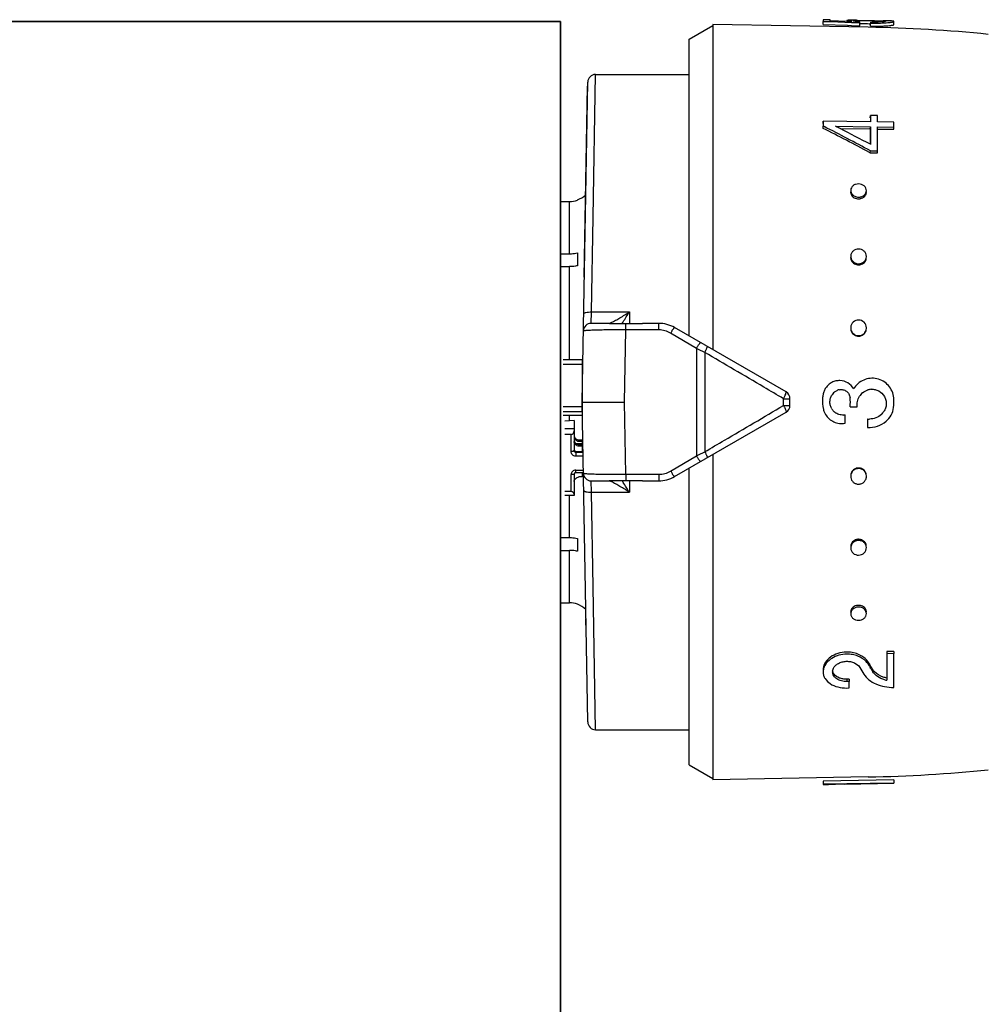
# Model space of a CAD drawing. Header units: millimetres. Extents: x 1279 to 58476, y -6899 to 74987.
# Tile 39 of 157: x 8143 to 8204, y -3117 to -3055. Entities that reach past the tile are written whole.
import ezdxf

# ---------------------------------------------------------------- set-up
doc = ezdxf.new("R2010")
doc.units = ezdxf.units.MM
doc.layers.add('UT_ZAŘÍZENÍ - OT', color=3, linetype='Continuous', lineweight=35)

msp = doc.modelspace()

# ---------------------------------------------------------------- linework, layer by layer
at = {"color": 0, "linetype": 'Continuous'}
for p, q in [((8193.799, -3055.144), (8193.803, -3054.945)), ((8193.803, -3054.84), (8193.803, -3054.945)), ((8194.253, -3054.848), (8193.803, -3054.84)), ((8193.803, -3054.945), (8194.251, -3054.96)), ((8194.251, -3054.96), (8194.319, -3054.963)), ((8194.253, -3054.916), (8194.253, -3054.848)), ((8195.312, -3054.95), (8194.253, -3054.916)), ((8194.319, -3054.963), (8195.61, -3055.008)), ((8195.303, -3054.896), (8195.302, -3054.949)), ((8195.615, -3054.959), (8195.312, -3054.95)), ((8195.466, -3054.955), (8195.466, -3054.94)), ((8195.61, -3055.008), (8195.697, -3055.011)), ((8195.697, -3055.011), (8196.127, -3055.027)), ((8195.903, -3054.954), (8195.904, -3054.89)), ((8196.123, -3055.226), (8196.127, -3055.027)), ((8196.125, -3055.087), (8196.156, -3055.087)), ((8196.127, -3055.027), (8196.127, -3054.974)), ((8196.736, -3054.894), (8196.859, -3054.896)), ((8196.736, -3055.094), (8196.811, -3055.095)), ((8196.809, -3055.255), (8196.813, -3055.056)), ((8196.813, -3054.993), (8196.813, -3055.056)), ((8197.651, -3054.907), (8197.639, -3054.907)), ((8197.65, -3054.967), (8197.65, -3054.921)), ((8197.666, -3054.908), (8197.651, -3054.907)), ((8198.299, -3055.154), (8198.302, -3054.954)), ((8185.299, -3056.085), (8186.799, -3055.219)), ((8186.799, -3055.145), (8186.799, -3075.79)), ((8196.667, -3055.318), (8186.799, -3055.145)), ((8193.799, -3055.144), (8195.348, -3055.198)), ((8195.348, -3055.198), (8195.607, -3055.207)), ((8195.607, -3055.207), (8196.123, -3055.226)), ((8185.299, -3074.924), (8185.299, -3056.085)), ((8178.499, -3079.119), (8178.853, -3058.81)), ((8179.199, -3067.383), (8179.353, -3058.319)), ((8179.353, -3058.319), (8185.299, -3058.319)), ((8178.637, -3071.185), (8178.849, -3059.06)), ((8193.799, -3061.432), (8193.803, -3061.285)), ((8193.803, -3061.285), (8193.803, -3061.597)), ((8196.803, -3061.324), (8193.803, -3061.285)), ((8196.799, -3061.069), (8196.803, -3060.918)), ((8196.803, -3060.918), (8196.803, -3061.324)), ((8197.252, -3060.924), (8196.803, -3060.918)), ((8197.252, -3061.33), (8197.252, -3060.924)), ((8198.302, -3061.343), (8197.252, -3061.33)), ((8198.302, -3061.654), (8198.302, -3061.343)), ((8193.799, -3061.741), (8193.803, -3061.597)), ((8193.803, -3061.597), (8193.858, -3061.625)), ((8194.588, -3061.607), (8196.803, -3061.635)), ((8194.644, -3061.635), (8194.588, -3061.607)), ((8194.881, -3061.755), (8196.799, -3061.779)), ((8196.799, -3061.779), (8196.803, -3061.635)), ((8196.799, -3061.779), (8196.799, -3062.637)), ((8196.803, -3061.635), (8196.803, -3062.754)), ((8197.249, -3061.785), (8198.299, -3061.798)), ((8197.252, -3063.173), (8197.252, -3061.641)), ((8197.252, -3061.641), (8198.302, -3061.654)), ((8198.299, -3061.798), (8198.302, -3061.654)), ((8196.799, -3063.299), (8196.803, -3063.168)), ((8196.803, -3063.168), (8197.252, -3063.173)), ((8197.249, -3063.304), (8197.252, -3063.173)), ((8196.747, -3063.271), (8196.799, -3063.299)), ((8196.799, -3063.299), (8197.249, -3063.304)), ((8178.199, -3066.283), (8178.199, -3066.296)), ((8177.129, -3066.382), (8177.699, -3066.382)), ((8177.699, -3069.706), (8177.699, -3066.382)), ((8179.096, -3073.394), (8179.199, -3067.383)), ((8177.081, -3069.706), (8177.699, -3069.706)), ((8178.199, -3069.645), (8178.199, -3070.459)), ((8177.074, -3070.519), (8177.699, -3070.519)), ((8177.699, -3076.445), (8177.699, -3070.519)), ((8179.077, -3074.119), (8179.096, -3073.394)), ((8179.096, -3073.394), (8181.499, -3073.394)), ((8181.499, -3073.394), (8181.499, -3074.128)), ((8180.235, -3074.119), (8179.077, -3074.119)), ((8181.271, -3074.534), (8181.271, -3074.127)), ((8183.369, -3074.119), (8182.342, -3074.119)), ((8183.369, -3074.534), (8183.369, -3074.119)), ((8191.449, -3078.475), (8184.369, -3074.387)), ((8181.199, -3079.119), (8181.271, -3074.534)), ((8183.369, -3074.534), (8181.271, -3074.534)), ((8185.765, -3075.707), (8184.119, -3074.739)), ((8185.765, -3075.707), (8185.765, -3082.531)), ((8186.286, -3075.963), (8186.286, -3082.275)), ((8178.499, -3076.445), (8177.299, -3076.445)), ((8178.499, -3076.729), (8177.299, -3076.729)), ((8178.499, -3076.445), (8178.499, -3079.967)), ((8178.499, -3079.425), (8177.299, -3079.425)), ((8178.853, -3099.428), (8178.499, -3079.119)), ((8178.499, -3079.119), (8181.199, -3079.119)), ((8181.271, -3083.704), (8181.199, -3079.119)), ((8191.286, -3079.335), (8191.286, -3078.904)), ((8191.699, -3079.331), (8191.699, -3078.908)), ((8195.513, -3079.422), (8195.963, -3079.422)), ((8178.499, -3079.74), (8177.299, -3079.74)), ((8178.499, -3079.967), (8177.299, -3079.967)), ((8177.699, -3080.31), (8177.699, -3079.967)), ((8184.369, -3083.851), (8191.449, -3079.764)), ((8195.193, -3080.463), (8195.193, -3079.928)), ((8177.999, -3080.294), (8177.399, -3080.327)), ((8177.999, -3080.294), (8177.999, -3082.217)), ((8196.623, -3080.191), (8196.623, -3080.725)), ((8177.999, -3080.825), (8177.399, -3080.825)), ((8177.799, -3081.177), (8177.399, -3081.177)), ((8177.799, -3082.256), (8177.799, -3081.177)), ((8178.545, -3081.768), (8178.135, -3081.768)), ((8178.299, -3081.523), (8178.299, -3081.621)), ((8178.299, -3081.523), (8178.499, -3081.523)), ((8178.499, -3081.621), (8178.299, -3081.621)), ((8178.299, -3081.816), (8178.299, -3081.913)), ((8178.299, -3081.816), (8178.499, -3081.816)), ((8178.499, -3081.913), (8178.299, -3081.913)), ((8178.497, -3081.737), (8178.544, -3081.734)), ((8178.499, -3081.523), (8178.499, -3081.768)), ((8178.499, -3081.816), (8178.499, -3082.257)), ((8178.499, -3081.963), (8178.548, -3081.963)), ((8178.544, -3081.734), (8178.539, -3081.411)), ((8178.099, -3082.257), (8178.099, -3082.55)), ((8178.099, -3082.257), (8178.499, -3082.257)), ((8178.555, -3082.315), (8178.099, -3082.315)), ((8178.559, -3082.55), (8178.099, -3082.55)), ((8178.499, -3082.159), (8178.552, -3082.159)), ((8184.119, -3083.5), (8185.765, -3082.531)), ((8186.799, -3082.448), (8186.799, -3103.093)), ((8177.799, -3084.806), (8177.799, -3083.727)), ((8177.999, -3083.688), (8177.999, -3085.042)), ((8178.099, -3083.594), (8178.099, -3083.433)), ((8178.099, -3083.433), (8178.574, -3083.433)), ((8178.099, -3083.594), (8178.577, -3083.594)), ((8178.499, -3083.594), (8178.499, -3083.875)), ((8181.271, -3083.704), (8183.369, -3083.704)), ((8181.271, -3083.704), (8181.271, -3084.112)), ((8183.369, -3083.704), (8183.369, -3084.119)), ((8185.299, -3102.153), (8185.299, -3083.314)), ((8178.499, -3083.875), (8178.299, -3083.875)), ((8179.077, -3084.119), (8180.235, -3084.119)), ((8179.096, -3084.844), (8179.077, -3084.119)), ((8181.499, -3084.11), (8181.499, -3084.844)), ((8182.342, -3084.119), (8183.369, -3084.119)), ((8177.799, -3084.806), (8177.399, -3084.806)), ((8177.999, -3085.042), (8177.399, -3085.042)), ((8177.699, -3087.719), (8177.699, -3085.042)), ((8179.096, -3084.844), (8181.499, -3084.844)), ((8179.199, -3090.855), (8179.096, -3084.844)), ((8177.074, -3087.719), (8177.699, -3087.719)), ((8178.199, -3087.78), (8178.199, -3088.593)), ((8177.081, -3088.532), (8177.699, -3088.532)), ((8177.699, -3091.856), (8177.699, -3088.532)), ((8179.353, -3099.919), (8179.199, -3090.855)), ((8177.129, -3091.856), (8177.699, -3091.856)), ((8178.199, -3091.942), (8178.199, -3091.955)), ((8178.754, -3093.734), (8178.739, -3092.872)), ((8198.299, -3094.96), (8197.849, -3094.965)), ((8197.849, -3094.965), (8197.852, -3095.097)), ((8198.302, -3095.091), (8197.852, -3095.097)), ((8197.852, -3095.097), (8197.852, -3096.785)), ((8198.299, -3094.96), (8198.302, -3095.091)), ((8198.302, -3097.234), (8198.302, -3095.091)), ((8196.677, -3095.649), (8196.68, -3095.787)), ((8196.705, -3095.696), (8196.677, -3095.649)), ((8196.822, -3096.025), (8196.794, -3095.977)), ((8196.932, -3096.072), (8196.935, -3096.213)), ((8195.449, -3096.717), (8195.299, -3096.719)), ((8195.299, -3096.719), (8195.303, -3096.865)), ((8195.453, -3096.863), (8195.303, -3096.865)), ((8195.449, -3096.717), (8195.453, -3096.863)), ((8195.453, -3097.271), (8195.453, -3096.863)), ((8195.303, -3097.273), (8195.453, -3097.271)), ((8179.353, -3099.919), (8185.299, -3099.919)), ((8185.299, -3102.153), (8186.799, -3103.019)), ((8196.667, -3102.921), (8186.799, -3103.093)), ((8198.299, -3103.105), (8193.799, -3103.184)), ((8193.799, -3103.184), (8193.803, -3103.383)), ((8193.799, -3103.194), (8193.803, -3103.394)), ((8198.299, -3103.105), (8198.302, -3103.305)), ((8198.302, -3103.305), (8193.803, -3103.383)), ((8193.803, -3103.383), (8193.803, -3103.394)), ((8195.153, -3103.375), (8194.59, -3103.385)), ((8195.153, -3103.371), (8198.302, -3103.317)), ((8195.153, -3103.375), (8195.153, -3103.371)), ((8198.302, -3103.317), (8198.302, -3103.305))]:
    msp.add_line(p, q, dxfattribs=at)
for centre, radius, start, end in [((8195.578, -3068.1), 13.227, 89.44109, 89.86889), ((8195.478, -3077.896), 23.023, 89.16114, 89.43014), ((8195.193, -3096.997), 42.126, 88.99668, 89.15368), ((8196.054, -3060.168), 5.28, 90.80201, 91.62553), ((8196.49, -3049.608), 5.379, 264.4209, 265.22986), ((8196.576, -3048.566), 6.424, 265.23782, 265.99348), ((8196.986, -3044.965), 10.03, 269.00618, 269.62329), ((8197.03, -3042.514), 12.544, 269.00858, 269.7243), ((8197.111, -3045.224), 9.833, 272.60404, 273.36824), ((8197.45, -3057.472), 2.559, 85.77165, 86.54128), ((8197.506, -3056.703), 1.789, 85.3674, 85.74663), ((8197.034, -3090.642), 35.74, 88.78449, 88.98762), ((8197.184, -3046.478), 8.577, 273.37423, 274.17442), ((8195.096, -3145.304), 90, 84.13647, 89), ((8197.11, -3045.356), 9.899, 272.58441, 273.34327), ((8197.183, -3046.627), 8.626, 273.34927, 274.14414), ((8179.353, -3058.819), 0.5, 89.99995, 178.99727), ((8146.778, -3155.936), 105.279, 61.6647, 63.47201), ((8146.514, -3155.559), 105.191, 61.44046, 63.25103), ((8149.882, -3150.535), 99.533, 63.12099, 63.27442), ((8146.969, -3156.222), 105.923, 61.93543, 63.10673), ((8177.697, -3064.873), 1.509, 270.07058, 289.41996), ((8177.699, -3064.869), 1.5, 289.47122, 313.35083), ((8195.879, -3065.79), 0.33, 178.19656, 179.9988), ((8196.055, -3065.632), 0.582, 256.38385, 269.38767), ((8196.059, -3065.53), 0.577, 256.34526, 269.38585), ((8196.054, -3065.642), 0.572, 269.48444, 276.21503), ((8196.058, -3065.54), 0.567, 269.48461, 276.23097), ((8196.053, -3065.632), 0.583, 276.20438, 282.56154), ((8196.057, -3065.529), 0.578, 276.22081, 282.59954), ((8196.209, -3065.799), 0.34, 350.77007, 358.16143), ((8195.966, -3069.939), 0.417, 180.04404, 188.31485), ((8196.138, -3069.87), 0.415, 357.37319, 359.99637), ((8196.052, -3069.889), 0.519, 269.66461, 277.08605), ((8196.056, -3069.82), 0.515, 269.66483, 277.10359), ((8196.05, -3069.874), 0.533, 277.07982, 284.05154), ((8196.054, -3069.806), 0.529, 277.09797, 284.09301), ((8160.716, -3060.872), 24.264, 327.18528, 328.93017), ((8179.077, -3074.619), 0.5, 90.00005, 179.0027), ((8164.673, -3063.417), 19.559, 326.80865, 327.16862), ((8183.369, -3076.119), 2, 60, 90), ((8196.082, -3074.404), 0.471, 354.81541, 359.98513), ((8183.368, -3076.013), 1.479, 59.48742, 89.9707), ((8196.05, -3074.442), 0.492, 269.85712, 277.68641), ((8196.054, -3074.411), 0.488, 269.85737, 277.70488), ((8196.048, -3074.425), 0.509, 277.6834, 285.011), ((8196.052, -3074.394), 0.505, 277.70254, 285.05443), ((8078.203, -3295.08), 244.324, 63.74449, 63.88063), ((8178.598, -3077.275), 0.0994, 180.01969, 226.40783), ((8178.599, -3077.263), 0.301, 250.55744, 255.99011), ((8194.863, -3078.82), 1.078, 145.97035, 152.15939), ((8178.599, -3078.891), 0.3, 107.64647, 109.44599), ((8191.199, -3078.908), 0.5, 0, 60), ((8195.753, -3079.058), 1.999, 164.80798, 168.16539), ((8194.841, -3078.811), 1.054, 158.33184, 164.78857), ((8194.859, -3078.818), 1.073, 152.15714, 158.3337), ((8195.06, -3079.121), 0.828, 140.87074, 150.30871), ((8195.066, -3079.126), 0.836, 130.17155, 140.86954), ((8194.941, -3078.89), 0.569, 108.74479, 116.15952), ((8194.944, -3078.897), 0.576, 101.60275, 108.74682), ((8193.216, -3079.119), 2.316, 352.48051, 7.18318), ((8196.925, -3079.273), 0.97, 138.95573, 147.53873), ((8196.92, -3079.269), 0.963, 129.98808, 138.92429), ((8196.916, -3079.231), 0.927, 100.78373, 106.92072), ((8196.906, -3079.182), 0.878, 93.89514, 100.73786), ((8195.641, -3079.119), 2.661, 352.61699, 5.79637), ((8191.199, -3079.331), 0.5, 300, 0), ((8194.962, -3079.282), 1.181, 194.6023, 200.52709), ((8195.008, -3079.264), 1.23, 200.54074, 209.44738), ((8195.022, -3079.257), 1.247, 209.4292, 211.63674), ((8195.071, -3079.111), 0.841, 211.88911, 219.07605), ((8195.063, -3079.118), 0.831, 219.0533, 232.02888), ((8195.05, -3079.156), 0.785, 273.22437, 280.43844), ((8196.741, -3079.076), 1.119, 312.77559, 319.01429), ((8196.912, -3079.225), 0.893, 319.04698, 325.88598), ((8196.74, -3079.093), 1.104, 263.8642, 270.12595), ((8196.74, -3079.085), 1.644, 265.8993, 310.20577), ((8178.289, -3081.326), 0.29, 180.04441, 214.05404), ((8078.203, -2863.158), 244.324, 296.11937, 296.25551), ((8178.087, -3083.688), 0.0882, 171.33922, 179.96309), ((8179.077, -3083.619), 0.5, 181, 270), ((8183.368, -3082.226), 1.479, 270.02931, 300.51257), ((8183.369, -3082.119), 2, 270, 300), ((8196.053, -3083.815), 0.51, 98.02694, 105.33939), ((8196.057, -3083.846), 0.507, 98.04608, 105.38273), ((8196.051, -3083.797), 0.493, 90.20682, 98.03026), ((8196.054, -3083.828), 0.489, 90.20709, 98.04874), ((8164.33, -3095.044), 19.968, 32.83509, 33.1877), ((8160.794, -3097.317), 24.171, 31.0665, 32.81806), ((8196.033, -3083.837), 0.481, 185.08469, 187.79003), ((8196.055, -3088.368), 0.537, 97.79544, 104.73665), ((8196.058, -3088.436), 0.533, 97.81357, 104.77792), ((8196.053, -3088.351), 0.52, 90.39229, 97.80224), ((8196.056, -3088.419), 0.516, 90.39253, 97.81976), ((8177.697, -3093.366), 1.509, 70.58004, 89.92942), ((8177.699, -3093.369), 1.5, 46.64917, 70.52878), ((8195.879, -3092.449), 0.33, 180.0012, 181.80344), ((8196.056, -3092.612), 0.588, 97.26681, 103.58577), ((8196.06, -3092.715), 0.584, 97.28322, 103.6235), ((8196.055, -3092.598), 0.574, 90.56165, 97.27806), ((8196.058, -3092.7), 0.569, 90.56184, 97.29397), ((8196.054, -3092.587), 0.563, 89.57233, 90.53635), ((8196.057, -3092.705), 0.574, 77.3795, 90.47236), ((8196.054, -3092.603), 0.579, 77.42334, 89.52385), ((8196.209, -3092.439), 0.34, 1.83857, 9.22993), ((8195.322, -3096.975), 1.981, 90.6662, 95.25488), ((8195.321, -3096.943), 1.949, 86.31776, 90.65223), ((8195.717, -3096.374), 1.129, 37.30427, 43.3274), ((8195.812, -3096.301), 1.009, 30.66525, 37.31087), ((8236.226, -3072.068), 46.046, 210.8741, 211.14789), ((8194.861, -3096.243), 0.458, 173.03308, 181.39547), ((8234.607, -3073.004), 44.808, 210.82705, 211.4577), ((8237.075, -3071.9), 46.929, 210.59685, 210.86768), ((8234.874, -3072.885), 44.466, 211.14786, 211.42912), ((8235.352, -3072.931), 44.921, 210.9365, 211.21663), ((8197.722, -3095.587), 0.927, 211.49104, 218.28511), ((8197.801, -3095.525), 1.027, 218.28539, 224.50117), ((8198.237, -3094.915), 1.908, 254.23814, 258.37107), ((8179.353, -3099.419), 0.5, 181, 270), ((8195.096, -3012.934), 90, 271, 275.86353)]:
    msp.add_arc(centre, radius, start, end, dxfattribs=at)
for centre, major_axis, ratio, start_param, end_param in [((8177.799, -3080.942), (0, -0.235), 0.85043, 0, 1.570796), ((8177.799, -3084.963), (-0.2, 0), 0.785695, 3.141593, 4.712389)]:
    msp.add_ellipse(centre, major_axis=major_axis, ratio=ratio, start_param=start_param, end_param=end_param, dxfattribs=at)
for points, knots in [([(8195.353, -3054.882), (8195.34, -3054.883), (8195.324, -3054.885), (8195.307, -3054.89), (8195.303, -3054.894), (8195.303, -3054.896)], [0, 0, 0, 0, 0.708486, 0.898996, 1, 1, 1, 1]), ([(8195.303, -3054.896), (8195.303, -3054.901), (8195.321, -3054.909), (8195.349, -3054.918), (8195.402, -3054.929), (8195.442, -3054.936), (8195.466, -3054.94)], [0, 0, 0, 0, 0.080473, 0.272652, 0.58028, 1, 1, 1, 1]), ([(8195.452, -3054.875), (8195.442, -3054.875), (8195.409, -3054.877), (8195.375, -3054.879), (8195.353, -3054.882)], [0, 0, 0, 0, 0.312325, 1, 1, 1, 1]), ([(8195.609, -3054.873), (8195.594, -3054.873), (8195.542, -3054.873), (8195.49, -3054.874), (8195.452, -3054.875)], [0, 0, 0, 0, 0.28218, 1, 1, 1, 1]), ([(8195.466, -3054.94), (8195.477, -3054.941), (8195.526, -3054.949), (8195.576, -3054.955), (8195.615, -3054.959)], [0, 0, 0, 0, 0.219199, 1, 1, 1, 1]), ([(8195.7, -3054.912), (8195.7, -3054.909), (8195.711, -3054.904), (8195.718, -3054.903), (8195.724, -3054.902)], [0, 0, 0, 0, 0.306489, 1, 1, 1, 1]), ([(8195.967, -3054.961), (8195.929, -3054.957), (8195.863, -3054.95), (8195.787, -3054.939), (8195.742, -3054.93), (8195.72, -3054.924), (8195.707, -3054.919), (8195.7, -3054.914), (8195.7, -3054.912)], [0, 0, 0, 0, 0.416564, 0.727805, 0.840468, 0.923103, 0.975235, 1, 1, 1, 1]), ([(8195.724, -3054.902), (8195.729, -3054.901), (8195.751, -3054.898), (8195.774, -3054.896), (8195.793, -3054.895)], [0, 0, 0, 0, 0.191517, 1, 1, 1, 1]), ([(8195.793, -3054.895), (8195.801, -3054.894), (8195.838, -3054.892), (8195.875, -3054.891), (8195.904, -3054.89)], [0, 0, 0, 0, 0.216654, 1, 1, 1, 1]), ([(8195.98, -3054.889), (8195.993, -3054.888), (8196.053, -3054.888), (8196.112, -3054.888), (8196.158, -3054.888)], [0, 0, 0, 0, 0.229978, 1, 1, 1, 1]), ([(8196.156, -3055.087), (8196.2, -3055.088), (8196.394, -3055.088), (8196.587, -3055.091), (8196.736, -3055.094)], [0, 0, 0, 0, 0.228577, 1, 1, 1, 1]), ([(8196.158, -3054.888), (8196.202, -3054.888), (8196.395, -3054.888), (8196.588, -3054.891), (8196.736, -3054.894)], [0, 0, 0, 0, 0.228486, 1, 1, 1, 1]), ([(8196.859, -3054.896), (8196.998, -3054.898), (8197.247, -3054.904), (8197.495, -3054.911), (8197.604, -3054.918)], [0, 0, 0, 0, 0.5608, 1, 1, 1, 1]), ([(8197.561, -3054.976), (8197.518, -3054.979), (8197.305, -3054.993), (8197.091, -3054.996), (8196.921, -3054.995)], [0, 0, 0, 0, 0.202928, 1, 1, 1, 1]), ([(8196.969, -3055.058), (8197.02, -3055.058), (8197.217, -3055.058), (8197.413, -3055.053), (8197.558, -3055.047)], [0, 0, 0, 0, 0.261385, 1, 1, 1, 1]), ([(8197.76, -3054.942), (8197.76, -3054.943), (8197.755, -3054.947), (8197.738, -3054.953), (8197.701, -3054.961), (8197.639, -3054.969), (8197.59, -3054.973), (8197.561, -3054.976)], [0, 0, 0, 0, 0.026104, 0.078509, 0.271488, 0.580502, 1, 1, 1, 1]), ([(8197.65, -3054.921), (8197.665, -3054.922), (8197.691, -3054.924), (8197.725, -3054.929), (8197.746, -3054.933), (8197.758, -3054.937), (8197.76, -3054.94)], [0, 0, 0, 0, 0.402142, 0.703286, 0.901798, 1, 1, 1, 1]), ([(8197.76, -3054.94), (8197.76, -3054.94), (8197.76, -3054.941), (8197.76, -3054.941), (8197.76, -3054.942)], [0, 0, 0, 0, 0.519614, 1, 1, 1, 1]), ([(8198.222, -3054.929), (8198.166, -3054.922), (8198.023, -3054.916), (8197.88, -3054.912), (8197.793, -3054.91)], [0, 0, 0, 0, 0.393124, 1, 1, 1, 1]), ([(8197.808, -3055.032), (8197.878, -3055.027), (8197.976, -3055.018), (8198.098, -3055.004), (8198.168, -3054.994), (8198.224, -3054.984), (8198.265, -3054.974), (8198.289, -3054.967), (8198.302, -3054.958), (8198.302, -3054.954)], [0, 0, 0, 0, 0.415889, 0.585993, 0.728367, 0.841268, 0.923827, 0.975949, 1, 1, 1, 1]), ([(8198.282, -3054.941), (8198.278, -3054.94), (8198.259, -3054.934), (8198.239, -3054.931), (8198.222, -3054.929)], [0, 0, 0, 0, 0.194984, 1, 1, 1, 1]), ([(8198.302, -3054.954), (8198.302, -3054.951), (8198.295, -3054.945), (8198.287, -3054.942), (8198.282, -3054.941)], [0, 0, 0, 0, 0.34526, 1, 1, 1, 1]), ([(8196.809, -3055.255), (8196.874, -3055.256), (8197.123, -3055.258), (8197.372, -3055.254), (8197.556, -3055.245)], [0, 0, 0, 0, 0.261104, 1, 1, 1, 1]), ([(8197.806, -3055.231), (8197.876, -3055.226), (8197.974, -3055.217), (8198.095, -3055.203), (8198.165, -3055.193), (8198.221, -3055.184), (8198.262, -3055.174), (8198.285, -3055.166), (8198.299, -3055.158), (8198.299, -3055.154)], [0, 0, 0, 0, 0.416026, 0.586157, 0.728535, 0.841423, 0.923955, 0.976034, 1, 1, 1, 1]), ([(8195.553, -3065.668), (8195.551, -3065.716), (8195.57, -3065.815), (8195.623, -3065.9), (8195.657, -3065.937)], [0, 0, 0, 0, 0.488775, 1, 1, 1, 1]), ([(8196.053, -3065.266), (8195.989, -3065.266), (8195.864, -3065.285), (8195.7, -3065.369), (8195.586, -3065.503), (8195.555, -3065.614), (8195.553, -3065.668)], [0, 0, 0, 0, 0.270385, 0.528616, 0.769944, 1, 1, 1, 1]), ([(8196.552, -3065.699), (8196.554, -3065.643), (8196.528, -3065.527), (8196.415, -3065.383), (8196.248, -3065.29), (8196.118, -3065.267), (8196.053, -3065.266)], [0, 0, 0, 0, 0.229393, 0.470966, 0.729703, 1, 1, 1, 1]), ([(8196.449, -3065.945), (8196.479, -3065.911), (8196.53, -3065.834), (8196.551, -3065.743), (8196.552, -3065.699)], [0, 0, 0, 0, 0.509651, 1, 1, 1, 1]), ([(8195.549, -3065.79), (8195.549, -3065.882), (8195.635, -3066.078), (8195.819, -3066.174), (8195.918, -3066.198)], [0, 0, 0, 0, 0.47302, 1, 1, 1, 1]), ([(8195.657, -3065.937), (8195.673, -3065.956), (8195.749, -3066.027), (8195.847, -3066.072), (8195.922, -3066.091)], [0, 0, 0, 0, 0.24218, 1, 1, 1, 1]), ([(8196.18, -3066.2), (8196.27, -3066.18), (8196.438, -3066.101), (8196.531, -3065.936), (8196.545, -3065.853)], [0, 0, 0, 0, 0.524629, 1, 1, 1, 1]), ([(8196.183, -3066.093), (8196.209, -3066.087), (8196.307, -3066.058), (8196.398, -3066.001), (8196.449, -3065.945)], [0, 0, 0, 0, 0.260211, 1, 1, 1, 1]), ([(8196.053, -3069.402), (8195.93, -3069.401), (8195.736, -3069.468), (8195.587, -3069.666), (8195.556, -3069.785), (8195.553, -3069.844)], [0, 0, 0, 0, 0.507384, 0.755665, 1, 1, 1, 1]), ([(8196.553, -3069.87), (8196.553, -3069.809), (8196.525, -3069.685), (8196.414, -3069.529), (8196.247, -3069.427), (8196.118, -3069.402), (8196.053, -3069.402)], [0, 0, 0, 0, 0.241806, 0.488407, 0.741812, 1, 1, 1, 1]), ([(8177.699, -3069.706), (8177.741, -3069.706), (8177.909, -3069.701), (8178.077, -3069.676), (8178.199, -3069.645)], [0, 0, 0, 0, 0.252472, 1, 1, 1, 1]), ([(8195.553, -3069.844), (8195.551, -3069.895), (8195.561, -3069.963), (8195.584, -3070.027), (8195.591, -3070.042)], [0, 0, 0, 0, 0.747031, 1, 1, 1, 1]), ([(8195.554, -3069.999), (8195.567, -3070.09), (8195.654, -3070.269), (8195.826, -3070.366), (8195.918, -3070.39)], [0, 0, 0, 0, 0.489899, 1, 1, 1, 1]), ([(8195.591, -3070.042), (8195.621, -3070.109), (8195.713, -3070.231), (8195.85, -3070.299), (8195.922, -3070.318)], [0, 0, 0, 0, 0.492845, 1, 1, 1, 1]), ([(8196.18, -3070.392), (8196.272, -3070.369), (8196.444, -3070.274), (8196.532, -3070.096), (8196.545, -3070.006)], [0, 0, 0, 0, 0.510101, 1, 1, 1, 1]), ([(8196.183, -3070.319), (8196.245, -3070.304), (8196.363, -3070.251), (8196.453, -3070.156), (8196.485, -3070.103)], [0, 0, 0, 0, 0.506643, 1, 1, 1, 1]), ([(8196.485, -3070.103), (8196.495, -3070.087), (8196.531, -3070.02), (8196.55, -3069.945), (8196.552, -3069.889)], [0, 0, 0, 0, 0.253103, 1, 1, 1, 1]), ([(8178.199, -3070.459), (8178.158, -3070.469), (8177.994, -3070.504), (8177.825, -3070.519), (8177.699, -3070.519)], [0, 0, 0, 0, 0.247091, 1, 1, 1, 1]), ([(8178.596, -3073.523), (8178.597, -3073.514), (8178.606, -3073.491), (8178.639, -3073.468), (8178.685, -3073.446), (8178.775, -3073.418), (8178.914, -3073.398), (8179.033, -3073.393), (8179.096, -3073.394)], [0, 0, 0, 0, 0.054454, 0.124226, 0.220024, 0.341181, 0.645763, 1, 1, 1, 1]), ([(8180.378, -3074.055), (8180.462, -3074.015), (8180.638, -3073.922), (8181.015, -3073.706), (8181.304, -3073.524), (8181.499, -3073.394)], [0, 0, 0, 0, 0.213248, 0.460801, 1, 1, 1, 1]), ([(8180.209, -3074.119), (8180.217, -3074.119), (8180.238, -3074.114), (8180.257, -3074.108), (8180.268, -3074.103)], [0, 0, 0, 0, 0.393757, 1, 1, 1, 1]), ([(8180.235, -3074.119), (8180.315, -3074.119), (8180.66, -3074.12), (8181.006, -3074.124), (8181.271, -3074.127)], [0, 0, 0, 0, 0.230893, 1, 1, 1, 1]), ([(8180.268, -3074.103), (8180.271, -3074.102), (8180.281, -3074.098), (8180.292, -3074.094), (8180.3, -3074.091)], [0, 0, 0, 0, 0.235586, 1, 1, 1, 1]), ([(8180.3, -3074.091), (8180.306, -3074.088), (8180.332, -3074.077), (8180.358, -3074.065), (8180.378, -3074.055)], [0, 0, 0, 0, 0.229765, 1, 1, 1, 1]), ([(8181.271, -3074.127), (8181.451, -3074.129), (8181.808, -3074.128), (8182.164, -3074.119), (8182.342, -3074.119)], [0, 0, 0, 0, 0.502804, 1, 1, 1, 1]), ([(8184.119, -3074.739), (8184.139, -3074.719), (8184.171, -3074.671), (8184.204, -3074.597), (8184.243, -3074.534), (8184.282, -3074.483), (8184.313, -3074.441), (8184.338, -3074.41), (8184.353, -3074.394), (8184.366, -3074.385), (8184.369, -3074.387)], [0, 0, 0, 0, 0.198142, 0.388892, 0.560134, 0.707991, 0.828678, 0.918542, 0.975091, 1, 1, 1, 1]), ([(8196.053, -3073.908), (8195.932, -3073.908), (8195.681, -3073.999), (8195.565, -3074.24), (8195.555, -3074.359)], [0, 0, 0, 0, 0.501804, 1, 1, 1, 1]), ([(8196.553, -3074.404), (8196.553, -3074.278), (8196.445, -3074.014), (8196.18, -3073.909), (8196.053, -3073.908)], [0, 0, 0, 0, 0.49811, 1, 1, 1, 1]), ([(8181.271, -3074.534), (8181.095, -3074.533), (8180.75, -3074.533), (8180.249, -3074.536), (8179.789, -3074.542), (8179.438, -3074.549), (8179.191, -3074.557), (8179.035, -3074.563), (8178.9, -3074.569), (8178.788, -3074.576), (8178.7, -3074.584), (8178.637, -3074.591), (8178.599, -3074.598), (8178.582, -3074.604), (8178.578, -3074.609), (8178.577, -3074.61)], [0, 0, 0, 0, 0.195605, 0.383531, 0.55643, 0.707585, 0.773165, 0.831259, 0.881323, 0.92293, 0.955723, 0.979458, 0.994025, 0.997954, 1, 1, 1, 1]), ([(8195.554, -3074.503), (8195.567, -3074.598), (8195.65, -3074.785), (8195.826, -3074.89), (8195.918, -3074.916)], [0, 0, 0, 0, 0.498032, 1, 1, 1, 1]), ([(8195.57, -3074.53), (8195.593, -3074.612), (8195.682, -3074.77), (8195.84, -3074.858), (8195.922, -3074.881)], [0, 0, 0, 0, 0.49918, 1, 1, 1, 1]), ([(8196.18, -3074.917), (8196.263, -3074.894), (8196.419, -3074.808), (8196.509, -3074.652), (8196.532, -3074.57)], [0, 0, 0, 0, 0.50198, 1, 1, 1, 1]), ([(8196.183, -3074.882), (8196.255, -3074.862), (8196.394, -3074.791), (8196.485, -3074.663), (8196.514, -3074.594)], [0, 0, 0, 0, 0.50114, 1, 1, 1, 1]), ([(8185.765, -3075.707), (8185.794, -3075.657), (8185.837, -3075.586), (8185.894, -3075.496), (8185.93, -3075.441), (8185.961, -3075.396), (8185.985, -3075.364), (8186.001, -3075.346), (8186.01, -3075.338), (8186.014, -3075.337), (8186.015, -3075.338)], [0, 0, 0, 0, 0.387648, 0.559336, 0.708365, 0.829964, 0.920373, 0.976704, 0.992026, 1, 1, 1, 1]), ([(8186.286, -3075.963), (8186.312, -3075.917), (8186.348, -3075.848), (8186.391, -3075.761), (8186.417, -3075.706), (8186.435, -3075.661), (8186.447, -3075.626), (8186.453, -3075.604), (8186.452, -3075.59), (8186.449, -3075.588)], [0, 0, 0, 0, 0.389691, 0.560136, 0.707341, 0.827183, 0.916538, 0.973346, 1, 1, 1, 1]), ([(8191.286, -3078.904), (8190.87, -3078.659), (8189.204, -3077.679), (8187.537, -3076.699), (8186.286, -3075.963)], [0, 0, 0, 0, 0.249365, 1, 1, 1, 1]), ([(8198.289, -3078.85), (8198.274, -3078.708), (8198.199, -3078.426), (8197.893, -3077.938), (8197.242, -3077.547), (8196.485, -3077.621), (8196.002, -3077.934), (8195.815, -3078.158), (8195.743, -3078.281)], [0, 0, 0, 0, 0.125806, 0.251598, 0.500158, 0.748611, 0.874302, 1, 1, 1, 1]), ([(8195.743, -3078.281), (8195.655, -3078.129), (8195.399, -3077.866), (8194.96, -3077.737), (8194.608, -3077.769), (8194.358, -3077.859), (8194.137, -3078.009), (8194.019, -3078.144), (8193.97, -3078.217)], [0, 0, 0, 0, 0.249691, 0.498274, 0.623384, 0.748679, 0.874168, 1, 1, 1, 1]), ([(8191.286, -3078.904), (8191.314, -3078.852), (8191.365, -3078.757), (8191.422, -3078.629), (8191.452, -3078.54), (8191.459, -3078.494), (8191.453, -3078.478), (8191.449, -3078.475)], [0, 0, 0, 0, 0.377895, 0.69297, 0.905251, 0.965919, 1, 1, 1, 1]), ([(8193.797, -3078.648), (8193.781, -3078.725), (8193.734, -3079.034), (8193.76, -3079.353), (8193.818, -3079.58)], [0, 0, 0, 0, 0.250786, 1, 1, 1, 1]), ([(8194.357, -3079.555), (8194.318, -3079.493), (8194.257, -3079.356), (8194.224, -3079.135), (8194.249, -3078.913), (8194.304, -3078.774), (8194.34, -3078.711)], [0, 0, 0, 0, 0.249892, 0.499949, 0.75024, 1, 1, 1, 1]), ([(8194.828, -3078.333), (8194.905, -3078.317), (8195.067, -3078.317), (8195.288, -3078.417), (8195.452, -3078.596), (8195.504, -3078.751), (8195.514, -3078.83)], [0, 0, 0, 0, 0.248903, 0.498305, 0.748695, 1, 1, 1, 1]), ([(8195.963, -3079.422), (8195.946, -3079.307), (8195.956, -3079.07), (8196.045, -3078.85), (8196.107, -3078.752)], [0, 0, 0, 0, 0.500135, 1, 1, 1, 1]), ([(8196.846, -3078.306), (8196.93, -3078.301), (8197.1, -3078.313), (8197.417, -3078.429), (8197.672, -3078.678), (8197.794, -3078.995), (8197.821, -3079.25), (8197.774, -3079.502), (8197.699, -3079.656), (8197.651, -3079.726)], [0, 0, 0, 0, 0.124702, 0.249421, 0.497433, 0.62303, 0.748788, 0.874419, 1, 1, 1, 1]), ([(8186.286, -3082.275), (8186.704, -3082.029), (8188.37, -3081.05), (8190.037, -3080.069), (8191.286, -3079.335)], [0, 0, 0, 0, 0.250578, 1, 1, 1, 1]), ([(8191.286, -3078.904), (8191.314, -3078.904), (8191.368, -3078.904), (8191.446, -3078.904), (8191.517, -3078.905), (8191.578, -3078.905), (8191.622, -3078.906), (8191.651, -3078.906), (8191.668, -3078.906), (8191.68, -3078.907), (8191.69, -3078.907), (8191.695, -3078.908), (8191.699, -3078.907), (8191.699, -3078.908)], [0, 0, 0, 0, 0.203374, 0.394866, 0.56769, 0.716771, 0.837685, 0.88646, 0.926896, 0.958626, 0.981467, 0.99529, 1, 1, 1, 1]), ([(8191.286, -3079.335), (8191.314, -3079.335), (8191.368, -3079.334), (8191.446, -3079.334), (8191.517, -3079.334), (8191.578, -3079.333), (8191.622, -3079.333), (8191.651, -3079.332), (8191.668, -3079.332), (8191.68, -3079.331), (8191.69, -3079.332), (8191.695, -3079.33), (8191.699, -3079.331), (8191.699, -3079.331)], [0, 0, 0, 0, 0.203374, 0.394866, 0.56769, 0.716771, 0.837685, 0.88646, 0.926896, 0.958626, 0.981467, 0.99529, 1, 1, 1, 1]), ([(8191.286, -3079.335), (8191.314, -3079.386), (8191.365, -3079.482), (8191.422, -3079.61), (8191.452, -3079.698), (8191.459, -3079.745), (8191.453, -3079.761), (8191.449, -3079.764)], [0, 0, 0, 0, 0.377895, 0.69297, 0.905251, 0.965919, 1, 1, 1, 1]), ([(8197.801, -3080.341), (8197.931, -3080.231), (8198.149, -3079.96), (8198.258, -3079.63), (8198.28, -3079.461)], [0, 0, 0, 0, 0.49938, 1, 1, 1, 1]), ([(8193.96, -3079.911), (8194.023, -3080.012), (8194.178, -3080.198), (8194.483, -3080.395), (8194.833, -3080.491), (8195.075, -3080.485), (8195.193, -3080.463)], [0, 0, 0, 0, 0.249964, 0.499879, 0.749906, 1, 1, 1, 1]), ([(8195.095, -3079.94), (8194.998, -3079.945), (8194.803, -3079.922), (8194.628, -3079.831), (8194.552, -3079.772)], [0, 0, 0, 0, 0.50069, 1, 1, 1, 1]), ([(8197.501, -3079.898), (8197.4, -3079.992), (8197.16, -3080.144), (8196.881, -3080.197), (8196.743, -3080.197)], [0, 0, 0, 0, 0.500561, 1, 1, 1, 1]), ([(8177.999, -3081.229), (8177.999, -3081.267), (8178.014, -3081.345), (8178.082, -3081.443), (8178.181, -3081.508), (8178.26, -3081.523), (8178.299, -3081.523)], [0, 0, 0, 0, 0.247784, 0.496832, 0.747734, 1, 1, 1, 1]), ([(8177.999, -3081.522), (8177.999, -3081.56), (8178.014, -3081.638), (8178.082, -3081.735), (8178.181, -3081.801), (8178.26, -3081.816), (8178.299, -3081.816)], [0, 0, 0, 0, 0.247784, 0.496832, 0.747734, 1, 1, 1, 1]), ([(8178.299, -3081.913), (8178.26, -3081.913), (8178.181, -3081.898), (8178.082, -3081.833), (8178.014, -3081.735), (8177.999, -3081.657), (8177.999, -3081.619)], [0, 0, 0, 0, 0.252266, 0.503168, 0.752216, 1, 1, 1, 1]), ([(8178.299, -3081.621), (8178.25, -3081.621), (8178.151, -3081.597), (8178.076, -3081.529), (8178.049, -3081.489)], [0, 0, 0, 0, 0.501963, 1, 1, 1, 1]), ([(8177.999, -3082.217), (8177.999, -3082.22), (8177.996, -3082.225), (8177.99, -3082.229), (8177.98, -3082.234), (8177.963, -3082.24), (8177.939, -3082.245), (8177.909, -3082.25), (8177.861, -3082.255), (8177.824, -3082.256), (8177.799, -3082.256)], [0, 0, 0, 0, 0.040706, 0.069574, 0.105554, 0.199505, 0.321626, 0.468167, 0.634164, 1, 1, 1, 1]), ([(8178.099, -3082.55), (8178.06, -3082.55), (8177.981, -3082.535), (8177.881, -3082.47), (8177.815, -3082.372), (8177.799, -3082.294), (8177.799, -3082.256)], [0, 0, 0, 0, 0.252255, 0.503168, 0.752226, 1, 1, 1, 1]), ([(8178.099, -3082.315), (8178.086, -3082.315), (8178.06, -3082.31), (8178.026, -3082.288), (8178.004, -3082.256), (8177.999, -3082.23), (8177.999, -3082.217)], [0, 0, 0, 0, 0.252236, 0.503168, 0.752245, 1, 1, 1, 1]), ([(8178.099, -3082.257), (8178.087, -3082.257), (8178.063, -3082.252), (8178.032, -3082.234), (8178.009, -3082.206), (8178.001, -3082.183), (8178, -3082.172)], [0, 0, 0, 0, 0.251925, 0.502849, 0.751924, 1, 1, 1, 1]), ([(8185.765, -3082.531), (8185.794, -3082.581), (8185.837, -3082.653), (8185.894, -3082.742), (8185.93, -3082.798), (8185.961, -3082.842), (8185.985, -3082.874), (8186.001, -3082.893), (8186.01, -3082.9), (8186.014, -3082.901), (8186.015, -3082.901)], [0, 0, 0, 0, 0.387648, 0.559336, 0.708365, 0.829964, 0.920373, 0.976704, 0.992026, 1, 1, 1, 1]), ([(8186.286, -3082.275), (8186.312, -3082.322), (8186.348, -3082.39), (8186.391, -3082.477), (8186.417, -3082.532), (8186.435, -3082.577), (8186.447, -3082.613), (8186.453, -3082.634), (8186.452, -3082.648), (8186.449, -3082.65)], [0, 0, 0, 0, 0.389693, 0.560138, 0.707342, 0.827185, 0.916539, 0.973347, 1, 1, 1, 1]), ([(8178.099, -3083.433), (8178.06, -3083.433), (8177.981, -3083.448), (8177.881, -3083.514), (8177.815, -3083.611), (8177.799, -3083.689), (8177.799, -3083.727)], [0, 0, 0, 0, 0.252255, 0.503168, 0.752226, 1, 1, 1, 1]), ([(8177.999, -3083.688), (8177.999, -3083.691), (8177.996, -3083.696), (8177.99, -3083.7), (8177.98, -3083.705), (8177.963, -3083.711), (8177.939, -3083.717), (8177.909, -3083.721), (8177.861, -3083.726), (8177.824, -3083.727), (8177.799, -3083.727)], [0, 0, 0, 0, 0.040706, 0.069574, 0.105554, 0.199505, 0.321626, 0.468167, 0.634164, 1, 1, 1, 1]), ([(8178.099, -3083.594), (8178.086, -3083.594), (8178.062, -3083.598), (8178.031, -3083.617), (8178.009, -3083.643), (8178.001, -3083.665), (8178, -3083.675)], [0, 0, 0, 0, 0.26767, 0.525516, 0.768461, 1, 1, 1, 1]), ([(8178.577, -3083.628), (8178.578, -3083.63), (8178.582, -3083.634), (8178.599, -3083.64), (8178.637, -3083.647), (8178.7, -3083.655), (8178.788, -3083.662), (8178.9, -3083.669), (8179.035, -3083.676), (8179.191, -3083.682), (8179.438, -3083.689), (8179.789, -3083.696), (8180.249, -3083.702), (8180.75, -3083.705), (8181.095, -3083.705), (8181.271, -3083.704)], [0, 0, 0, 0, 0.002046, 0.005975, 0.020542, 0.044277, 0.07707, 0.118677, 0.168741, 0.226835, 0.292415, 0.44357, 0.616469, 0.804395, 1, 1, 1, 1]), ([(8184.119, -3083.5), (8184.139, -3083.52), (8184.171, -3083.568), (8184.204, -3083.642), (8184.243, -3083.705), (8184.282, -3083.756), (8184.313, -3083.797), (8184.338, -3083.828), (8184.353, -3083.845), (8184.366, -3083.853), (8184.369, -3083.851)], [0, 0, 0, 0, 0.198108, 0.388908, 0.560156, 0.708001, 0.828682, 0.918545, 0.975091, 1, 1, 1, 1]), ([(8195.918, -3083.323), (8195.826, -3083.348), (8195.65, -3083.453), (8195.567, -3083.64), (8195.554, -3083.735)], [0, 0, 0, 0, 0.501968, 1, 1, 1, 1]), ([(8195.922, -3083.357), (8195.84, -3083.38), (8195.682, -3083.469), (8195.593, -3083.626), (8195.57, -3083.709)], [0, 0, 0, 0, 0.50082, 1, 1, 1, 1]), ([(8196.053, -3084.33), (8196.121, -3084.33), (8196.259, -3084.3), (8196.432, -3084.179), (8196.538, -3083.998), (8196.557, -3083.859), (8196.551, -3083.792)], [0, 0, 0, 0, 0.25144, 0.501784, 0.751362, 1, 1, 1, 1]), ([(8196.532, -3083.668), (8196.509, -3083.586), (8196.419, -3083.431), (8196.263, -3083.344), (8196.18, -3083.322)], [0, 0, 0, 0, 0.49802, 1, 1, 1, 1]), ([(8196.514, -3083.645), (8196.485, -3083.575), (8196.394, -3083.448), (8196.255, -3083.376), (8196.183, -3083.357)], [0, 0, 0, 0, 0.49886, 1, 1, 1, 1]), ([(8177.999, -3084.169), (8177.999, -3084.131), (8178.014, -3084.053), (8178.082, -3083.955), (8178.181, -3083.89), (8178.26, -3083.875), (8178.299, -3083.875)], [0, 0, 0, 0, 0.247784, 0.496832, 0.747734, 1, 1, 1, 1]), ([(8180.223, -3084.121), (8180.222, -3084.121), (8180.217, -3084.12), (8180.213, -3084.119), (8180.209, -3084.119)], [0, 0, 0, 0, 0.289793, 1, 1, 1, 1]), ([(8180.378, -3084.183), (8180.348, -3084.169), (8180.298, -3084.146), (8180.245, -3084.126), (8180.223, -3084.121)], [0, 0, 0, 0, 0.595054, 1, 1, 1, 1]), ([(8181.271, -3084.112), (8181.18, -3084.113), (8180.835, -3084.116), (8180.489, -3084.119), (8180.235, -3084.119)], [0, 0, 0, 0, 0.264643, 1, 1, 1, 1]), ([(8181.499, -3084.844), (8181.304, -3084.715), (8181.015, -3084.533), (8180.638, -3084.317), (8180.462, -3084.223), (8180.378, -3084.183)], [0, 0, 0, 0, 0.539199, 0.786752, 1, 1, 1, 1]), ([(8182.342, -3084.119), (8182.164, -3084.119), (8181.808, -3084.111), (8181.451, -3084.11), (8181.271, -3084.112)], [0, 0, 0, 0, 0.497196, 1, 1, 1, 1]), ([(8195.557, -3083.902), (8195.565, -3083.96), (8195.603, -3084.075), (8195.716, -3084.217), (8195.873, -3084.308), (8195.993, -3084.33), (8196.053, -3084.33)], [0, 0, 0, 0, 0.249231, 0.498303, 0.748586, 1, 1, 1, 1]), ([(8178.596, -3084.715), (8178.597, -3084.725), (8178.606, -3084.747), (8178.639, -3084.771), (8178.685, -3084.793), (8178.775, -3084.82), (8178.914, -3084.841), (8179.033, -3084.845), (8179.096, -3084.844)], [0, 0, 0, 0, 0.054452, 0.124207, 0.219995, 0.341151, 0.645741, 1, 1, 1, 1]), ([(8177.699, -3087.719), (8177.741, -3087.719), (8177.909, -3087.724), (8178.077, -3087.749), (8178.199, -3087.78)], [0, 0, 0, 0, 0.252472, 1, 1, 1, 1]), ([(8195.591, -3088.196), (8195.584, -3088.212), (8195.561, -3088.275), (8195.551, -3088.344), (8195.553, -3088.394)], [0, 0, 0, 0, 0.252969, 1, 1, 1, 1]), ([(8195.918, -3087.848), (8195.826, -3087.872), (8195.654, -3087.969), (8195.567, -3088.149), (8195.554, -3088.239)], [0, 0, 0, 0, 0.510101, 1, 1, 1, 1]), ([(8195.922, -3087.921), (8195.85, -3087.94), (8195.713, -3088.007), (8195.621, -3088.13), (8195.591, -3088.196)], [0, 0, 0, 0, 0.507155, 1, 1, 1, 1]), ([(8196.545, -3088.232), (8196.532, -3088.143), (8196.444, -3087.964), (8196.272, -3087.87), (8196.18, -3087.847)], [0, 0, 0, 0, 0.489899, 1, 1, 1, 1]), ([(8196.485, -3088.136), (8196.453, -3088.082), (8196.363, -3087.988), (8196.245, -3087.935), (8196.183, -3087.919)], [0, 0, 0, 0, 0.493357, 1, 1, 1, 1]), ([(8196.552, -3088.35), (8196.55, -3088.294), (8196.531, -3088.218), (8196.495, -3088.152), (8196.485, -3088.136)], [0, 0, 0, 0, 0.746897, 1, 1, 1, 1]), ([(8178.199, -3088.593), (8178.158, -3088.583), (8177.994, -3088.547), (8177.825, -3088.532), (8177.699, -3088.532)], [0, 0, 0, 0, 0.247091, 1, 1, 1, 1]), ([(8195.553, -3088.394), (8195.556, -3088.453), (8195.587, -3088.573), (8195.736, -3088.77), (8195.93, -3088.838), (8196.053, -3088.837)], [0, 0, 0, 0, 0.244335, 0.492616, 1, 1, 1, 1]), ([(8196.053, -3088.837), (8196.119, -3088.836), (8196.252, -3088.81), (8196.421, -3088.703), (8196.531, -3088.54), (8196.555, -3088.412), (8196.552, -3088.35)], [0, 0, 0, 0, 0.258416, 0.511779, 0.758272, 1, 1, 1, 1]), ([(8195.918, -3092.04), (8195.819, -3092.064), (8195.635, -3092.16), (8195.549, -3092.357), (8195.549, -3092.449)], [0, 0, 0, 0, 0.52698, 1, 1, 1, 1]), ([(8195.657, -3092.301), (8195.623, -3092.338), (8195.57, -3092.423), (8195.551, -3092.522), (8195.553, -3092.57)], [0, 0, 0, 0, 0.511225, 1, 1, 1, 1]), ([(8195.553, -3092.57), (8195.555, -3092.624), (8195.586, -3092.735), (8195.7, -3092.869), (8195.864, -3092.953), (8195.989, -3092.973), (8196.053, -3092.972)], [0, 0, 0, 0, 0.230056, 0.471384, 0.729615, 1, 1, 1, 1]), ([(8195.922, -3092.148), (8195.896, -3092.154), (8195.798, -3092.185), (8195.708, -3092.244), (8195.657, -3092.301)], [0, 0, 0, 0, 0.259523, 1, 1, 1, 1]), ([(8196.053, -3092.972), (8196.118, -3092.971), (8196.248, -3092.948), (8196.415, -3092.855), (8196.528, -3092.712), (8196.554, -3092.595), (8196.552, -3092.539)], [0, 0, 0, 0, 0.270297, 0.529034, 0.770607, 1, 1, 1, 1]), ([(8196.545, -3092.385), (8196.531, -3092.303), (8196.438, -3092.137), (8196.27, -3092.058), (8196.18, -3092.038)], [0, 0, 0, 0, 0.475371, 1, 1, 1, 1]), ([(8196.449, -3092.293), (8196.432, -3092.275), (8196.357, -3092.205), (8196.259, -3092.162), (8196.183, -3092.145)], [0, 0, 0, 0, 0.241743, 1, 1, 1, 1]), ([(8196.552, -3092.539), (8196.551, -3092.495), (8196.53, -3092.405), (8196.479, -3092.327), (8196.449, -3092.293)], [0, 0, 0, 0, 0.490349, 1, 1, 1, 1]), ([(8195.141, -3095.002), (8194.96, -3095.019), (8194.614, -3095.099), (8194.173, -3095.351), (8193.871, -3095.705), (8193.796, -3095.994), (8193.8, -3096.129)], [0, 0, 0, 0, 0.285569, 0.551478, 0.78834, 1, 1, 1, 1]), ([(8196.677, -3095.649), (8196.563, -3095.458), (8196.28, -3095.22), (8195.833, -3095.049), (8195.577, -3095.006), (8195.447, -3094.998)], [0, 0, 0, 0, 0.464053, 0.726092, 1, 1, 1, 1]), ([(8195.303, -3095.126), (8195.134, -3095.128), (8194.804, -3095.174), (8194.36, -3095.362), (8194.016, -3095.648), (8193.873, -3095.898), (8193.836, -3096.025)], [0, 0, 0, 0, 0.276815, 0.541296, 0.783329, 1, 1, 1, 1]), ([(8194.456, -3096.023), (8194.488, -3095.959), (8194.581, -3095.836), (8194.775, -3095.698), (8195.013, -3095.605), (8195.275, -3095.567), (8195.54, -3095.588), (8195.851, -3095.683), (8196.052, -3095.837), (8196.129, -3095.966)], [0, 0, 0, 0, 0.110355, 0.232071, 0.363298, 0.500079, 0.636986, 0.768855, 1, 1, 1, 1]), ([(8196.538, -3095.599), (8196.392, -3095.443), (8196.098, -3095.262), (8195.661, -3095.144), (8195.423, -3095.125), (8195.303, -3095.126)], [0, 0, 0, 0, 0.473959, 0.733478, 1, 1, 1, 1]), ([(8193.836, -3096.025), (8193.83, -3096.045), (8193.81, -3096.125), (8193.802, -3096.208), (8193.803, -3096.27)], [0, 0, 0, 0, 0.254201, 1, 1, 1, 1]), ([(8193.803, -3096.27), (8193.805, -3096.339), (8193.828, -3096.48), (8193.952, -3096.75), (8194.255, -3097.034), (8194.743, -3097.234), (8195.112, -3097.275), (8195.303, -3097.273)], [0, 0, 0, 0, 0.104904, 0.212347, 0.445391, 0.711352, 1, 1, 1, 1]), ([(8195.303, -3096.865), (8195.188, -3096.867), (8194.966, -3096.841), (8194.673, -3096.717), (8194.462, -3096.516), (8194.405, -3096.338), (8194.403, -3096.255)], [0, 0, 0, 0, 0.288289, 0.554647, 0.788959, 1, 1, 1, 1]), ([(8194.406, -3096.188), (8194.408, -3096.174), (8194.418, -3096.117), (8194.437, -3096.062), (8194.456, -3096.023)], [0, 0, 0, 0, 0.245195, 1, 1, 1, 1]), ([(8194.507, -3096.402), (8194.494, -3096.386), (8194.449, -3096.321), (8194.418, -3096.245), (8194.407, -3096.187)], [0, 0, 0, 0, 0.259352, 1, 1, 1, 1]), ([(8197.719, -3096.752), (8197.554, -3096.705), (8197.253, -3096.576), (8197.014, -3096.342), (8196.935, -3096.213)], [0, 0, 0, 0, 0.53047, 1, 1, 1, 1]), ([(8197.849, -3096.639), (8197.771, -3096.623), (8197.488, -3096.547), (8197.219, -3096.398), (8197.068, -3096.245)], [0, 0, 0, 0, 0.269283, 1, 1, 1, 1]), ([(8195.299, -3096.719), (8195.219, -3096.72), (8195.061, -3096.707), (8194.779, -3096.631), (8194.59, -3096.509), (8194.507, -3096.402)], [0, 0, 0, 0, 0.273822, 0.536871, 1, 1, 1, 1]), ([(8196.384, -3096.388), (8196.468, -3096.524), (8196.7, -3096.776), (8197.16, -3097.043), (8197.709, -3097.203), (8198.102, -3097.236), (8198.302, -3097.234)], [0, 0, 0, 0, 0.219385, 0.461046, 0.724092, 1, 1, 1, 1]), ([(8193.803, -3103.394), (8193.956, -3103.391), (8194.218, -3103.388), (8194.48, -3103.386), (8194.59, -3103.385)], [0, 0, 0, 0, 0.581949, 1, 1, 1, 1])]:
    msp.add_open_spline(points, degree=3, knots=knots, dxfattribs=at)
for points in [[(8195.918, -3070.39), (8195.961, -3070.401), (8196.005, -3070.407), (8196.049, -3070.408)], [(8195.922, -3070.318), (8195.965, -3070.329), (8196.009, -3070.335), (8196.053, -3070.335)], [(8195.555, -3074.359), (8195.55, -3074.416), (8195.555, -3074.475), (8195.57, -3074.53)], [(8196.514, -3074.594), (8196.533, -3074.547), (8196.546, -3074.497), (8196.551, -3074.447)], [(8195.918, -3074.916), (8195.961, -3074.927), (8196.005, -3074.934), (8196.049, -3074.934)], [(8195.922, -3074.881), (8195.965, -3074.893), (8196.009, -3074.899), (8196.053, -3074.899)], [(8194.527, -3078.487), (8194.577, -3078.445), (8194.632, -3078.408), (8194.69, -3078.379)], [(8196.301, -3078.531), (8196.401, -3078.447), (8196.521, -3078.382), (8196.646, -3078.344)], [(8195.57, -3083.709), (8195.555, -3083.764), (8195.55, -3083.822), (8195.555, -3083.879)], [(8196.18, -3083.322), (8196.137, -3083.31), (8196.093, -3083.304), (8196.049, -3083.305)], [(8196.183, -3083.357), (8196.141, -3083.345), (8196.096, -3083.339), (8196.053, -3083.339)], [(8196.551, -3083.792), (8196.546, -3083.741), (8196.533, -3083.691), (8196.514, -3083.645)], [(8196.18, -3087.847), (8196.137, -3087.836), (8196.093, -3087.831), (8196.049, -3087.831)], [(8196.183, -3087.919), (8196.14, -3087.908), (8196.096, -3087.903), (8196.053, -3087.903)]]:
    msp.add_open_spline(points, degree=3, dxfattribs=at)
at = {"layer": 'UT_ZAŘÍZENÍ - OT', "linetype": 'Continuous'}
for p, q in [((6977.129, -3054.96), (8177.129, -3054.96)), ((8177.129, -3054.96), (8177.129, -3554.96))]:
    msp.add_line(p, q, dxfattribs=at)

doc.saveas('drawing.dxf')
